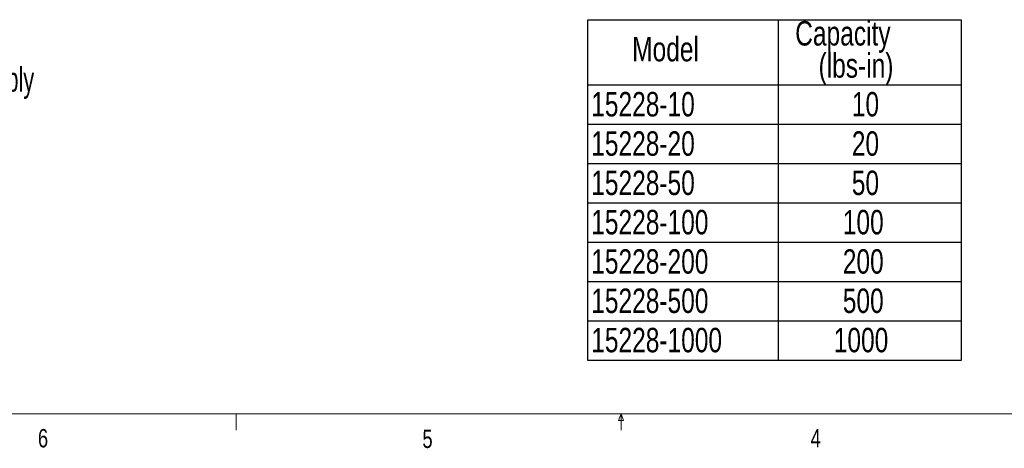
# Model space of a CAD drawing. Header units: inches. Extents: x 0.4 to 16.6, y 0.2 to 10.8.
# Tile 2 of 9: x 5.4 to 10.5, y 0.2 to 2.4. Entities that reach past the tile are written whole.
import ezdxf

# ---------------------------------------------------------------- set-up
doc = ezdxf.new("R2010")
doc.units = ezdxf.units.IN
doc.header["$MEASUREMENT"] = 0
doc.layers.add('FORMAT', color=7, linetype='Continuous')
doc.styles.add('SLDTEXTSTYLE0', font='TXT', dxfattribs={"width": 0.663})
doc.styles.add('SLDTEXTSTYLE4', font='TXT', dxfattribs={"width": 0.75})

# ---------------------------------------------------------------- blocks, each defined once
blk = doc.blocks.new('SW_NOTE_0')
at = {"layer": 'FORMAT', "color": 0, "insert": (1.4034, -5.8146), "char_height": 0.125, "attachment_point": 1, "style": 'SLDTEXTSTYLE0'}
blk.add_mtext('MS3110P-8-4P connector with mating 15-foot cable assembly', dxfattribs=at)
blk = doc.blocks.new('SW_TABLEANNOTATION_1')
at = {"layer": 'FORMAT', "color": 0}
for p, q in [((0, 0), (0, -1.7381)), ((1.9134, 0), (0, 0)), ((1.9134, -1.7381), (1.9134, 0)), ((0.9762, 0), (0.9762, -1.7381)), ((0, -0.3311), (1.9134, -0.3311)), ((0, -0.5321), (1.9134, -0.5321)), ((0, -0.7331), (1.9134, -0.7331)), ((0, -0.9341), (1.9134, -0.9341)), ((0, -1.1351), (1.9134, -1.1351)), ((0, -1.3361), (1.9134, -1.3361)), ((0, -1.5371), (1.9134, -1.5371)), ((0, -1.7381), (1.9134, -1.7381))]:
    blk.add_line(p, q, dxfattribs=at)
at = {"layer": 'FORMAT', "color": 0, "char_height": 0.125, "attachment_point": 1, "style": 'SLDTEXTSTYLE4'}
for s, insert in [('Capacity', (1.0629, -0.0044)), ('Model', (0.229, -0.0852)), ('(lbs-in)', (1.1823, -0.1688)), ('15228-10', (0.0197, -0.3669)), ('10', (1.3524, -0.3669)), ('15228-20', (0.0197, -0.5679)), ('20', (1.3524, -0.5679)), ('15228-50', (0.0197, -0.7689)), ('50', (1.3524, -0.7689)), ('15228-100', (0.0197, -0.9699)), ('100', (1.3063, -0.9699)), ('15228-200', (0.0197, -1.1709)), ('200', (1.3063, -1.1709)), ('15228-500', (0.0197, -1.3719)), ('500', (1.3063, -1.3719)), ('15228-1000', (0.0197, -1.5729)), ('1000', (1.2601, -1.5729))]:
    blk.add_mtext(s, dxfattribs=dict(at, insert=insert))

msp = doc.modelspace()

# ---------------------------------------------------------------- linework, layer by layer
at = {"color": 7, "linetype": 'Continuous', "lineweight": 0}
for p, q in [((16.3762516, 0.3920732), (0.6262516, 0.3920732)), ((6.5322516, 0.3920732), (6.5322516, 0.307274)), ((8.4877505, 0.3575), (8.5010016, 0.3920732)), ((8.5135566, 0.3575), (8.4877505, 0.3575)), ((8.5010016, 0.3920732), (8.5010016, 0.307274)), ((8.5010016, 0.3920732), (8.5135566, 0.3575))]:
    msp.add_line(p, q, dxfattribs=at)

# ---------------------------------------------------------------- block references
at = {"layer": 'FORMAT'}
for name, p in [('SW_NOTE_0', (1.0594182, 7.9786676)), ('SW_TABLEANNOTATION_1', (8.3286481, 2.4040198))]:
    msp.add_blockref(name, p, dxfattribs=at)

# ---------------------------------------------------------------- texts
at = {"color": 7, "linetype": 'Continuous', "lineweight": 0, "char_height": 0.09375, "attachment_point": 1, "style": 'SLDTEXTSTYLE4'}
for s, insert in [('6', (5.5188252, 0.3136554)), ('5', (7.4851156, 0.3105864)), ('4', (9.4701249, 0.3137238))]:
    msp.add_mtext(s, dxfattribs=dict(at, insert=insert))

doc.saveas('drawing.dxf')
